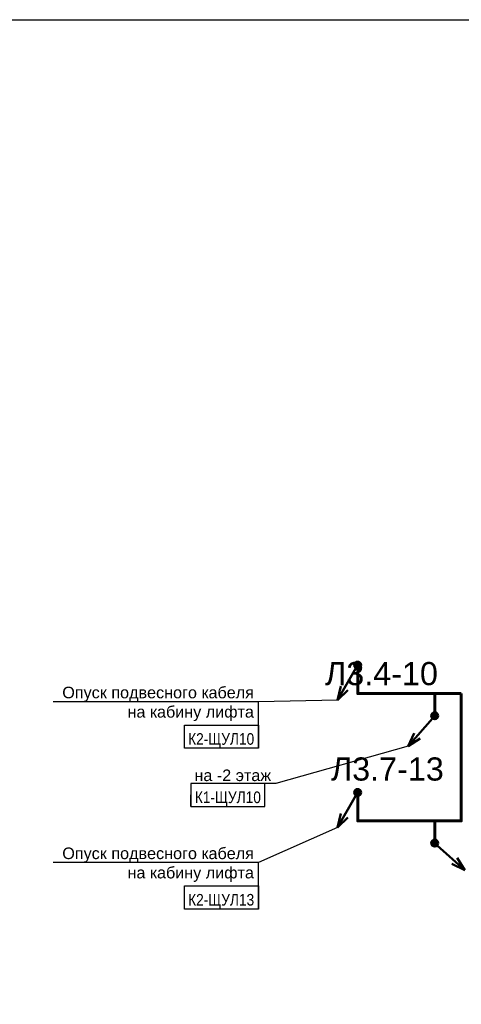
# Model space of a CAD drawing. Header units: millimetres. Extents: x -277772 to 277599, y -59564 to 282085.
# Tile 150 of 192: x -60918 to -51376, y 214417 to 235681. Entities that reach past the tile are written whole.
import ezdxf
from ezdxf import colors
from ezdxf.entities.mleader import LeaderData, LeaderLine
from ezdxf.enums import TextEntityAlignment as Align
from ezdxf.math import Vec2, Vec3

# ---------------------------------------------------------------- set-up
doc = ezdxf.new("R2018")
doc.units = ezdxf.units.MM
doc.set_wipeout_variables(frame=1)
doc.layers.add('UNPLOTTED', color=2, linetype='Continuous', plot=False)
doc.layers.add('КИП_выноска', color=6, linetype='Continuous', lineweight=25)
doc.layers.add('КИП_трасса', color=3, linetype='Continuous', lineweight=60)
doc.styles.add('CP.Text', font='arial.ttf')
doc.styles.add('GOST 2.304', font='arial.ttf', dxfattribs={"width": 0.85})
doc.linetypes.add('в трубе открыто', pattern='A,10,[133,ltypeshp.shx,S=0.75,R=0,X=-5,Y=2.5],-2.5,[130,ltypeshp.shx,S=2.5,R=-45,X=0,Y=0],-2.5', length=15)

# ---------------------------------------------------------------- blocks, each defined once
blk = doc.blocks.new('*U4')
at = {"color": 0}
blk.add_lwpolyline([(0, 410), (0, 0), (-569, 0), (-569, 410)], close=True, dxfattribs=at)
blk = doc.blocks.new('*U27')
at = {"lineweight": 50}
h = blk.add_hatch(color=256, dxfattribs=at)
h.dxf.hatch_style = 1
edge = h.paths.add_edge_path()
edge.add_arc((0, 0), 0.75, 240.0423, 600.0423)
for p, q in [((-0.37, -0.65), (-4.37, -7.58)), ((-4.37, -7.58), (-3.65, -4.53)), ((-4.37, -7.58), (-2.09, -5.43))]:
    blk.add_line(p, q, dxfattribs=at)
blk.add_circle((0, 0), 0.75, dxfattribs=at)
blk = doc.blocks.new('*U78')
at = {"lineweight": 50}
h = blk.add_hatch(color=256, dxfattribs=at)
h.dxf.hatch_style = 1
edge = h.paths.add_edge_path()
edge.add_arc((0, 0), 0.75, -131.1624, 228.8376)
for p, q in [((-0.49, -0.56), (-5.76, -6.59)), ((-5.76, -6.59), (-4.46, -3.74)), ((-5.76, -6.59), (-3.11, -4.92))]:
    blk.add_line(p, q, dxfattribs=at)
blk.add_circle((0, 0), 0.75, dxfattribs=at)
blk = doc.blocks.new('*U28')
at = {"lineweight": 50}
h = blk.add_hatch(color=256, dxfattribs=at)
h.dxf.hatch_style = 1
edge = h.paths.add_edge_path()
edge.add_arc((0, 0), 0.75, -41.659, 318.341)
for p, q in [((0.56, -0.5), (6.54, -5.82)), ((6.54, -5.82), (4.89, -3.15)), ((6.54, -5.82), (3.7, -4.49))]:
    blk.add_line(p, q, dxfattribs=at)
blk.add_circle((0, 0), 0.75, dxfattribs=at)
blk = doc.blocks.new('_None')
blk = doc.blocks.new('*U58')
at = {"color": 0, "linetype": 'Continuous', "lineweight": 30, "ltscale": 75, "width": 0.85, "flags": 104}
blk.add_attdef('ПРИМЕЧАНИЕ_1', text='', height=2.5, dxfattribs=at).set_placement((8, 3.61), align=Align.BOTTOM_CENTER)
at = {"color": 0, "lineweight": 30, "width": 0.85, "flags": 104}
blk.add_attdef('ПРИМЕЧАНИЕ_2', text='', height=2.5, dxfattribs=at).set_placement((8, -7.53), align=Align.BOTTOM_CENTER)
at = {"color": 0, "lineweight": 30, "style": 'GOST 2.304', "width": 0.85}
for tag, p in [('ИМЯ_КАБЕЛЯ_2', (8, -7.5)), ('ИМЯ_КАБЕЛЯ_3', (8, -12.5)), ('ИМЯ_КАБЕЛЯ_4', (8, -17.5)), ('ИМЯ_КАБЕЛЯ_5', (8, -22.5)), ('ИМЯ_КАБЕЛЯ_6', (8, -27.5)), ('ИМЯ_КАБЕЛЯ_7', (8, -32.5)), ('ИМЯ_КАБЕЛЯ_8', (8, -37.5)), ('ИМЯ_КАБЕЛЯ_9', (8, -42.5))]:
    blk.add_attdef(tag, text='', height=2.5, dxfattribs=at).set_placement(p, align=Align.BOTTOM_CENTER)
at = {"linetype": 'Continuous'}
blk.add_wipeout([(0, 2.5), (16, 2.5), (16, -2.5), (0, -2.5)], dxfattribs=at)
at = {"color": 0}
blk.add_line((0, -2.5), (0, 0), dxfattribs=at)
at = {"color": 0, "linetype": 'Continuous'}
blk.add_lwpolyline([(0, -2.5), (16, -2.5), (16, 2.5), (0, 2.5)], close=True, dxfattribs=at)
at = {"color": 0, "lineweight": 30, "style": 'GOST 2.304', "width": 0.85}
blk.add_attdef('ИМЯ_КАБЕЛЯ_1', text='', height=2.5, dxfattribs=at).set_placement((8, -2.5), align=Align.BOTTOM_CENTER)
blk = doc.blocks.new('*U74')
at = {"color": 0, "linetype": 'Continuous', "lineweight": 30, "ltscale": 75, "width": 0.85, "flags": 104}
blk.add_attdef('ПРИМЕЧАНИЕ_1', text='', height=2.5, dxfattribs=at).set_placement((-7.99, -3.94), align=Align.BOTTOM_CENTER)
at = {"color": 0, "lineweight": 30, "width": 0.85, "flags": 104}
blk.add_attdef('ПРИМЕЧАНИЕ_2', text='', height=2.5, dxfattribs=at).set_placement((-7.99, -15.08), align=Align.BOTTOM_CENTER)
at = {"color": 0, "lineweight": 30, "style": 'GOST 2.304', "width": 0.85}
for tag, p in [('ИМЯ_КАБЕЛЯ_2', (-7.99, -15.05)), ('ИМЯ_КАБЕЛЯ_3', (-7.99, -20.05)), ('ИМЯ_КАБЕЛЯ_4', (-7.99, -25.05)), ('ИМЯ_КАБЕЛЯ_5', (-7.99, -30.05)), ('ИМЯ_КАБЕЛЯ_6', (-7.99, -35.05)), ('ИМЯ_КАБЕЛЯ_7', (-7.99, -40.05)), ('ИМЯ_КАБЕЛЯ_8', (-7.99, -45.05)), ('ИМЯ_КАБЕЛЯ_9', (-7.99, -50.05))]:
    blk.add_attdef(tag, text='', height=2.5, dxfattribs=at).set_placement(p, align=Align.BOTTOM_CENTER)
at = {"linetype": 'Continuous'}
blk.add_wipeout([(0.01, -5.05), (-15.99, -5.05), (-15.99, -10.05), (0.01, -10.05)], dxfattribs=at)
at = {"color": 0}
blk.add_line((0.01, -10.05), (0, 0), dxfattribs=at)
at = {"color": 0, "linetype": 'Continuous'}
blk.add_lwpolyline([(0.01, -10.05), (-15.99, -10.05), (-15.99, -5.05), (0.01, -5.05)], close=True, dxfattribs=at)
at = {"color": 0, "lineweight": 30, "style": 'GOST 2.304', "width": 0.85}
blk.add_attdef('ИМЯ_КАБЕЛЯ_1', text='', height=2.5, dxfattribs=at).set_placement((-7.99, -10.05), align=Align.BOTTOM_CENTER)

msp = doc.modelspace()

# ---------------------------------------------------------------- linework, layer by layer
at = {"layer": 'КИП_трасса', "linetype": 'в трубе открыто', "ltscale": 100}
for points in [[(-53613, 221741), (-53613, 221126), (-51376, 221126)], [(-53613, 218991), (-53613, 218376), (-51376, 218376), (-51376, 221126)], [(-51951, 220648), (-51951, 221126)], [(-51951, 217898), (-51951, 218376)]]:
    msp.add_lwpolyline(points, dxfattribs=at)

# ---------------------------------------------------------------- block references
at = {"layer": 'UNPLOTTED', "xscale": 100, "yscale": 100, "zscale": 100}
msp.add_blockref('*U4', (-11109, 194681), dxfattribs=at)
at = {"layer": 'КИП_выноска', "xscale": 100, "yscale": 100, "zscale": 100}
for name, p in [('*U27', (-53617, 221741)), ('*U78', (-51951, 220648)), ('*U27', (-53617, 218991)), ('*U28', (-51951, 217898))]:
    msp.add_blockref(name, p, dxfattribs=at)

# ---------------------------------------------------------------- texts
at = {"layer": 'UNPLOTTED', "style": 'CP.Text'}
for s, p in [('Л3.4-10', (-54320, 221309)), ('Л3.7-13', (-54193, 219249))]:
    msp.add_text(s, height=500, dxfattribs=at).set_placement(p)

# ---------------------------------------------------------------- next in the draw order: leaders
at = {"layer": 'КИП_выноска'}
ml = msp.add_multileader_mtext('Standard', dxfattribs=at)
ml.set_content('Опуск подвесного кабеля\\Pна кабину лифта', color=256, style='CP.Text')
ml.set_leader_properties(color=256, linetype='ByLayer', lineweight=-1)
ml.set_arrow_properties(name='NONE')
ml.build(insert=Vec2(0, 0))
ml.multileader.update_dxf_attribs({"has_dogleg": 0, "text_left_attachment_type": 6, "text_right_attachment_type": 6, "dogleg_length": 0.5, "arrow_head_size": 300})
ctx = ml.context
ctx.base_point, ctx.char_height, ctx.arrow_head_size, ctx.landing_gap_size, ctx.plane_origin = Vec3(-60058, 220953), 250, 300, 100, Vec3(-57533, 217844)
ctx.left_attachment, ctx.right_attachment, ctx.text_align_type = 6, 6, 2
notes = []
notes.append((ctx, [(1, (1, 1, 0), (-55757, 220953), (-1, 0), 0.5, [(0, [(-54054, 220983)], 0, [])])]))
ctx.mtext.insert, ctx.mtext.width, ctx.mtext.alignment, ctx.mtext.flow_direction = Vec3(-55857, 221276), 4659.57, 3, 5
ctx.mtext.has_bg_fill, ctx.mtext.bg_color, ctx.mtext.bg_scale_factor, ctx.mtext.bg_transparency, ctx.mtext.use_window_bg_color = 1, -1073741824, 1.1, 0, 1
ml = msp.add_multileader_mtext('Standard', dxfattribs=at)
ml.set_content('на -2 этаж', color=256, style='CP.Text')
ml.set_leader_properties(color=256, linetype='ByLayer', lineweight=-1)
ml.set_arrow_properties(name='NONE')
ml.build(insert=Vec2(0, 0))
ml.multileader.update_dxf_attribs({"has_dogleg": 0, "text_left_attachment_type": 6, "text_right_attachment_type": 6, "dogleg_length": 0.5, "arrow_head_size": 300})
ctx = ml.context
ctx.base_point, ctx.char_height, ctx.arrow_head_size, ctx.landing_gap_size, ctx.plane_origin = Vec3(-57220, 219188), 250, 300, 100, Vec3(-54353, 216528)
ctx.left_attachment, ctx.right_attachment, ctx.text_align_type = 6, 6, 2
notes.append((ctx, [(1, (1, 1, 0), (-55384, 219188), (-1, 0), 0.5, [(0, [(-52527, 219989)], 0, [])])]))
ctx.mtext.insert, ctx.mtext.width, ctx.mtext.alignment, ctx.mtext.flow_direction = Vec3(-55485, 219488), 1661.48, 3, 5
ctx.mtext.has_bg_fill, ctx.mtext.bg_color, ctx.mtext.bg_scale_factor, ctx.mtext.bg_transparency, ctx.mtext.use_window_bg_color = 1, -1027028792, 1.5, 0, 1
for ctx, leaders in notes:
    for number, flags, end, landing, length, lines in leaders:
        leader = LeaderData()
        leader.index, (leader.has_last_leader_line, leader.has_dogleg_vector, leader.attachment_direction) = number, flags
        leader.last_leader_point, leader.dogleg_vector, leader.dogleg_length = Vec3(end), Vec3(landing), length
        for number, points, colour, breaks in lines:
            line = LeaderLine()
            line.index, line.vertices, line.color, line.breaks = number, Vec3.list(points), colors.encode_raw_color(colour), breaks
            leader.lines.append(line)
        ctx.leaders.append(leader)

# ---------------------------------------------------------------- next in the draw order: block references
ref = msp.add_blockref('*U74', (-55757, 220953), dxfattribs=dict(at, xscale=100, yscale=100, zscale=100))
lines = msp.add_mtext('\\W0.8500;', dxfattribs={"layer": '0', "color": 0, "linetype": 'Continuous', "lineweight": 30, "ltscale": 75, "insert": (-56556, 220559), "char_height": 2.5, "attachment_point": 1})
ref.add_attrib('ПРИМЕЧАНИЕ_1', '', (-56556, 220559), dxfattribs={"flags": 104}).embed_mtext(lines)
ref.add_attrib('ИМЯ_КАБЕЛЯ_1', 'К2-ЩУЛ10', dxfattribs={"layer": '0', "color": 0, "lineweight": 30, "height": 250, "style": 'GOST 2.304', "width": 0.85}).set_placement((-56565, 219948), align=Align.BOTTOM_CENTER)
lines = msp.add_mtext('\\W0.8500;', dxfattribs={"layer": '0', "color": 0, "lineweight": 30, "insert": (-56556, 219445), "char_height": 2.5, "attachment_point": 1})
ref.add_attrib('ПРИМЕЧАНИЕ_2', '', (-56556, 219445), dxfattribs={"flags": 104}).embed_mtext(lines)
ref = msp.add_blockref('*U58', (-57220, 218938), dxfattribs=dict(at, xscale=100, yscale=100, zscale=100))
lines = msp.add_mtext('\\W0.8500;', dxfattribs={"layer": '0', "color": 0, "linetype": 'Continuous', "lineweight": 30, "ltscale": 75, "insert": (-56420, 219299), "char_height": 2.5, "attachment_point": 1})
ref.add_attrib('ПРИМЕЧАНИЕ_1', '', (-56420, 219299), dxfattribs={"flags": 104}).embed_mtext(lines)
ref.add_attrib('ИМЯ_КАБЕЛЯ_1', 'К1-ЩУЛ10', dxfattribs={"layer": '0', "color": 0, "lineweight": 30, "height": 250, "style": 'GOST 2.304', "width": 0.85}).set_placement((-56420, 218688), align=Align.BOTTOM_CENTER)
lines = msp.add_mtext('\\W0.8500;', dxfattribs={"layer": '0', "color": 0, "lineweight": 30, "insert": (-56420, 218185), "char_height": 2.5, "attachment_point": 1})
ref.add_attrib('ПРИМЕЧАНИЕ_2', '', (-56420, 218185), dxfattribs={"flags": 104}).embed_mtext(lines)

# ---------------------------------------------------------------- next in the draw order: leaders
ml = msp.add_multileader_mtext('Standard', dxfattribs=at)
ml.set_content('Опуск подвесного кабеля\\Pна кабину лифта', color=256, style='CP.Text')
ml.set_leader_properties(color=256, linetype='ByLayer', lineweight=-1)
ml.set_arrow_properties(name='NONE')
ml.build(insert=Vec2(0, 0))
ml.multileader.update_dxf_attribs({"has_dogleg": 0, "text_left_attachment_type": 6, "text_right_attachment_type": 6, "dogleg_length": 0.5, "arrow_head_size": 300})
ctx = ml.context
ctx.base_point, ctx.char_height, ctx.arrow_head_size, ctx.landing_gap_size, ctx.plane_origin = Vec3(-60058, 217480), 250, 300, 100, Vec3(-57533, 214371)
ctx.left_attachment, ctx.right_attachment, ctx.text_align_type = 6, 6, 2
notes = []
notes.append((ctx, [(1, (1, 1, 0), (-55757, 217480), (-1, 0), 0.5, [(0, [(-54054, 218233)], 0, [])])]))
ctx.mtext.insert, ctx.mtext.width, ctx.mtext.alignment, ctx.mtext.flow_direction = Vec3(-55857, 217803), 4659.57, 3, 5
ctx.mtext.has_bg_fill, ctx.mtext.bg_color, ctx.mtext.bg_scale_factor, ctx.mtext.bg_transparency, ctx.mtext.use_window_bg_color = 1, -1073741824, 1.1, 0, 1
for ctx, leaders in notes:
    for number, flags, end, landing, length, lines in leaders:
        leader = LeaderData()
        leader.index, (leader.has_last_leader_line, leader.has_dogleg_vector, leader.attachment_direction) = number, flags
        leader.last_leader_point, leader.dogleg_vector, leader.dogleg_length = Vec3(end), Vec3(landing), length
        for number, points, colour, breaks in lines:
            line = LeaderLine()
            line.index, line.vertices, line.color, line.breaks = number, Vec3.list(points), colors.encode_raw_color(colour), breaks
            leader.lines.append(line)
        ctx.leaders.append(leader)

# ---------------------------------------------------------------- next in the draw order: block references
ref = msp.add_blockref('*U74', (-55757, 217480), dxfattribs=dict(at, xscale=100, yscale=100, zscale=100))
lines = msp.add_mtext('\\W0.8500;', dxfattribs={"layer": '0', "color": 0, "linetype": 'Continuous', "lineweight": 30, "ltscale": 75, "insert": (-56556, 217086), "char_height": 2.5, "attachment_point": 1})
ref.add_attrib('ПРИМЕЧАНИЕ_1', '', (-56556, 217086), dxfattribs={"flags": 104}).embed_mtext(lines)
ref.add_attrib('ИМЯ_КАБЕЛЯ_1', 'К2-ЩУЛ13', dxfattribs={"layer": '0', "color": 0, "lineweight": 30, "height": 250, "style": 'GOST 2.304', "width": 0.85}).set_placement((-56565, 216475), align=Align.BOTTOM_CENTER)
lines = msp.add_mtext('\\W0.8500;', dxfattribs={"layer": '0', "color": 0, "lineweight": 30, "insert": (-56556, 215972), "char_height": 2.5, "attachment_point": 1})
ref.add_attrib('ПРИМЕЧАНИЕ_2', '', (-56556, 215972), dxfattribs={"flags": 104}).embed_mtext(lines)

doc.saveas('drawing.dxf')
